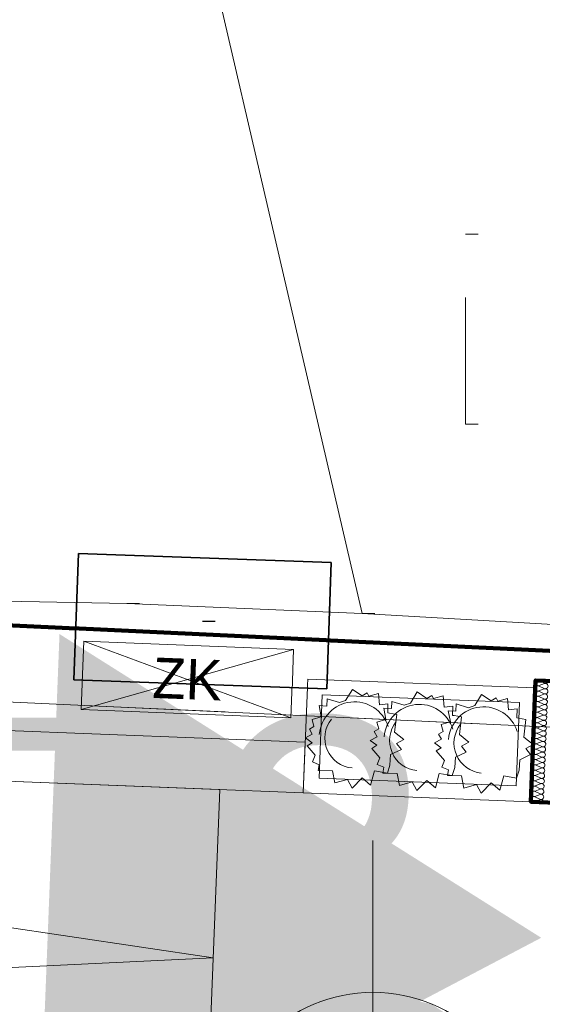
# Model space of a CAD drawing. Extents: x -134780 to 5540120, y 74663 to 5964901.
# Tile 38 of 84: x 5539577.98 to 5539580.04, y 5961349.55 to 5961353.44. Entities that reach past the tile are written whole.
import ezdxf
from ezdxf.lldxf.tags import DXFTag

# ---------------------------------------------------------------- set-up
doc = ezdxf.new("R2010")
doc.units = 0
doc.header["$MEASUREMENT"] = 0
doc.set_wipeout_variables(frame=1)
doc.linetypes.add('L_0_03', pattern=[1, 0.5, -0.5])
doc.linetypes.add('Wipeout_Contour', pattern=[1000, 0, -1000])
for name, color, linetype, lineweight in [('0_Nr_Pióra__7', 7, 'Continuous', 13), ('ARCH MAPA RUSINOWO_Nr_Pióra__60', 230, 'Continuous', 211), ('Arch opisy_Nr_Pióra__80', 3, 'Continuous', 211), ('Arch schody_Nr_Pióra__21', 7, 'Continuous', 9), ('Arch wyburzenia_Nr_Pióra__46', 5, 'Continuous', 13), ('arch wypelnienia_Nr_Pióra__118', 7, 'Continuous', 211), ('arch wypelnienia_Nr_Pióra__55', 214, 'Continuous', 25), ('GES_UrzadzeniaSiecElektroenergetyczna_P_Nr_Pióra__1', 7, 'Continuous', 25), ('ib_Nr_Pióra__7', 7, 'Continuous', 13), ('INWENT OPISY_Nr_Pióra__21', 7, 'Continuous', 9), ('INWENT RZĘDNE_Nr_Pióra__21', 7, 'Continuous', 9), ('INWENT WYPOSAŻENIE_Nr_Pióra__21', 7, 'Continuous', 9), ('mapa', 7, 'Continuous', 13), ('przewod_elektroenergetyczny_podziemny_Nr_Pióra__7', 7, 'Continuous', 13), ('trawnik_Nr_Pióra__7', 7, 'Continuous', 13), ('zasuwa_lub_zawor_Nr_Pióra__7', 7, 'Continuous', 13)]:
    doc.layers.add(name, color=color, linetype=linetype, lineweight=lineweight)
for name, color, linetype, lineweight, true_color in [('218_kontur_uzytku_gruntowego_Nr_Pióra__3', 7, 'Continuous', 18, 0xff6600), ('219_dzialka_ewidencyjna_Nr_Pióra__96', 7, 'Continuous', 13, 0x00d59f), ('Arch ocieplenie_Nr_Pióra__24', 7, 'Continuous', 9, 0x029e21), ('Arch wyposarzenie_Nr_Pióra__4', 7, 'Continuous', 9, 0x029e21)]:
    doc.layers.add(name, color=color, linetype=linetype, lineweight=lineweight, true_color=true_color)
for name, color, linetype in [('Arch ocieplenie', 7, 'Continuous'), ('GES_UrzadzeniaSiecElektroenergetyczna_P', 7, 'Continuous'), ('INWENT RZĘDNE', 7, 'Continuous')]:
    doc.layers.add(name, color=color, linetype=linetype)
doc.styles.add('GENERATED_STYLE_1', font='txt')
doc.styles.add('GENERATED_STYLE_2', font='txt')
tags = doc.linetypes.add('DASH', pattern=[15, 10, -5]).pattern_tags.tags
tags[6:7] = [DXFTag(74, 4), DXFTag(75, 0), DXFTag(340, '0'), DXFTag(46, 0.0), DXFTag(50, 0.0), DXFTag(44, 0.0), DXFTag(45, 0.0)]
tags[4:5] = [DXFTag(74, 4), DXFTag(75, 0), DXFTag(340, '0'), DXFTag(46, 0.0), DXFTag(50, 0.0), DXFTag(44, 0.0), DXFTag(45, 0.0)]

# ---------------------------------------------------------------- blocks, each defined once
blk = doc.blocks.new('Koty wysokościowe_21', base_point=(-134464.7001753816, 123618.296804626))
at = {"layer": 'INWENT RZĘDNE_Nr_Pióra__21', "linetype": 'Continuous'}
blk.add_hatch(color=256, dxfattribs=at).paths.add_polyline_path([(-134464.7001753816, 123618.296804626), (-133864.7001753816, 123618.296804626), (-133910.3724558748, 123847.9068640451), (-134040.4361066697, 124042.560873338), (-134235.0901159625, 124172.6245241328), (-134464.7001753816, 124218.296804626)], flags=0)
blk.add_line((-134464.7001753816, 122418.296804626), (-134464.7001753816, 124818.296804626), dxfattribs=at)
blk.add_circle((-134464.7001753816, 123618.296804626), 600.0000000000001, dxfattribs=at)
at = {"layer": 'INWENT RZĘDNE_Nr_Pióra__21', "insert": (-138238.1069016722, 123880.284992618), "char_height": 1200, "attachment_point": 7, "style": 'GENERATED_STYLE_1'}
blk.add_mtext('{85,73}', dxfattribs=at)
blk = doc.blocks.new('Izolacja cieplna 14_25', base_point=(-133772.0839865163, 125449.0567696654))
at = {"layer": 'Arch ocieplenie_Nr_Pióra__24', "linetype": 'Continuous'}
for p, q in [((-133788.2291080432, 125417.4826616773), (-133808.7540859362, 125409.5966727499)), ((-133808.0074430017, 125428.6982878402), (-133788.1606417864, 125419.2342567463)), ((-133787.413981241, 125438.3363223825), (-133807.938959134, 125430.4503334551)), ((-133807.1923161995, 125449.5519485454), (-133787.3455149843, 125440.0879174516)), ((-133809.637696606, 125386.9909664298), (-133789.7908953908, 125377.5269353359)), ((-133789.0442348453, 125396.6290009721), (-133809.5692127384, 125388.7430120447)), ((-133808.8225698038, 125407.844627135), (-133788.9757685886, 125398.3805960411)), ((-133811.2679502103, 125345.2836450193), (-133791.4211489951, 125335.8196139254)), ((-133790.6744884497, 125354.9216795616), (-133811.1994663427, 125347.0356906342)), ((-133810.4528234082, 125366.1373057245), (-133790.606022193, 125356.6732746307)), ((-133789.8593616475, 125375.7753402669), (-133810.3843395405, 125367.8893513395)), ((-133812.8982038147, 125303.5763236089), (-133793.0514025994, 125294.112292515)), ((-133792.304742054, 125313.2143581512), (-133812.829719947, 125305.3283692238)), ((-133812.0830770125, 125324.4299843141), (-133792.2362757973, 125314.9659532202)), ((-133791.4896152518, 125334.0680188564), (-133812.0145931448, 125326.182029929)), ((-133814.528457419, 125261.8690021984), (-133794.6816562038, 125252.4049711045)), ((-133793.9349956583, 125271.5070367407), (-133814.4599735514, 125263.6210478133)), ((-133813.7133306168, 125282.7226629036), (-133793.8665294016, 125273.2586318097)), ((-133793.1198688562, 125292.3606974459), (-133813.6448467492, 125284.4747085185)), ((-133795.5652492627, 125229.7997153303), (-133816.0902271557, 125221.9137264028)), ((-133815.3435842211, 125241.0153414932), (-133795.4967830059, 125231.5513103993)), ((-133794.7501224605, 125250.6533760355), (-133815.2751003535, 125242.7673871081)), ((-133797.195502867, 125188.0923939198), (-133817.72048076, 125180.2064049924)), ((-133816.9738378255, 125199.3080200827), (-133797.1270366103, 125189.8439889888)), ((-133796.3803760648, 125208.946054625), (-133816.9053539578, 125201.0600656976)), ((-133816.1587110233, 125220.1616807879), (-133796.3119098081, 125210.697649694)), ((-133798.8257564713, 125146.3850725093), (-133819.3507343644, 125138.4990835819)), ((-133818.6040914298, 125157.6006986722), (-133798.7572902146, 125148.1366675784)), ((-133798.0106296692, 125167.2387332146), (-133818.5356075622, 125159.3527442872)), ((-133817.7889646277, 125178.4543593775), (-133797.9421634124, 125168.9903282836)), ((-133800.4560100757, 125104.6777510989), (-133820.9809879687, 125096.7917621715)), ((-133820.2343450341, 125115.8933772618), (-133800.387543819, 125106.4293461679)), ((-133799.6408832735, 125125.5314118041), (-133820.1658611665, 125117.6454228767)), ((-133819.419218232, 125136.747037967), (-133799.5724170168, 125127.2830068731)), ((-133821.8645986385, 125074.1860558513), (-133802.0177974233, 125064.7220247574)), ((-133801.2711368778, 125083.8240903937), (-133821.7961147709, 125075.9381014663)), ((-133821.0494718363, 125095.0397165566), (-133801.2026706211, 125085.5756854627)), ((-133823.4948522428, 125032.4787344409), (-133803.6480510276, 125023.014703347)), ((-133802.9013904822, 125042.1167689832), (-133823.4263683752, 125034.2307800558)), ((-133822.6797254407, 125053.3323951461), (-133802.8329242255, 125043.8683640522)), ((-133802.08626368, 125062.9704296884), (-133822.611241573, 125055.084440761)), ((-133825.1251058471, 124990.7714130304), (-133805.278304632, 124981.3073819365)), ((-133804.5316440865, 125000.4094475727), (-133825.0566219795, 124992.5234586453)), ((-133824.309979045, 125011.6250737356), (-133804.4631778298, 125002.1610426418)), ((-133803.7165172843, 125021.263108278), (-133824.2414951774, 125013.3771193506)), ((-133805.3467708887, 124979.5557868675), (-133825.8717487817, 124971.6697979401))]:
    blk.add_line(p, q, dxfattribs=at)
for centre, start_param, end_param in [((-133812.6434176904, 125419.3140927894), 1.158003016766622, 5.125182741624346), ((-133811.8282908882, 125440.1677534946), 1.158003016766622, 5.125182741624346), ((-133784.3397845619, 125407.7652341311), 4.299595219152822, 8.266774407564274), ((-133783.5246577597, 125428.6188948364), 4.299595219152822, 8.266774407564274), ((-133782.7095447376, 125449.472100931), 4.299595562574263, 6.283185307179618), ((-133814.2736712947, 125377.6067713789), 1.158003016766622, 5.125182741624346), ((-133813.4585444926, 125398.4604320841), 1.158003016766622, 5.125182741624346), ((-133785.9700381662, 125366.0579127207), 4.299595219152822, 8.266774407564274), ((-133785.154911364, 125386.9115734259), 4.299595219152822, 8.266774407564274), ((-133815.9039248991, 125335.8994499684), 1.158003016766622, 5.125182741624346), ((-133815.0887980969, 125356.7531106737), 1.158003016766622, 5.125182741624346), ((-133786.7851649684, 125345.2042520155), 4.299595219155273, 8.266774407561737), ((-133817.5341785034, 125294.192128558), 1.158003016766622, 5.125182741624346), ((-133816.7190517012, 125315.0457892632), 1.158003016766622, 5.125182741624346), ((-133788.4154185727, 125303.496930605), 4.299595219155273, 8.266774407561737), ((-133787.6002917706, 125324.3505913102), 4.299595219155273, 8.266774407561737), ((-133819.1644321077, 125252.4848071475), 1.158003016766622, 5.125182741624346), ((-133818.3493053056, 125273.3384678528), 1.158003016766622, 5.125182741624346), ((-133790.045672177, 125261.7896091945), 4.299595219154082, 8.266774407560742), ((-133789.2305453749, 125282.6432698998), 4.299595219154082, 8.266774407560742), ((-133820.7946857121, 125210.7774857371), 1.158003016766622, 5.125182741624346), ((-133819.9795589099, 125231.6311464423), 1.158003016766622, 5.125182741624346), ((-133791.6759257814, 125220.0822877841), 4.299595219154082, 8.266774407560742), ((-133790.8607989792, 125240.9359484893), 4.299595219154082, 8.266774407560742), ((-133821.6098125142, 125189.9238250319), 1.158003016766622, 5.125182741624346), ((-133793.3061793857, 125178.3749663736), 4.299595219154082, 8.266774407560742), ((-133792.4910525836, 125199.2286270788), 4.299595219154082, 8.266774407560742), ((-133823.2400661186, 125148.2165036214), 1.158003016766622, 5.125182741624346), ((-133822.4249393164, 125169.0701643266), 1.158003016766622, 5.125182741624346), ((-133794.93643299, 125136.6676449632), 4.299595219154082, 8.266774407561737), ((-133794.1213061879, 125157.5213056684), 4.299595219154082, 8.266774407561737), ((-133824.8703197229, 125106.5091822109), 1.158003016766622, 5.12518274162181), ((-133824.0551929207, 125127.3628429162), 1.158003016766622, 5.125182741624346), ((-133796.5666865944, 125094.9603235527), 4.299595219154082, 8.266774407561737), ((-133795.7515597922, 125115.8139842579), 4.299595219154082, 8.266774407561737), ((-133826.5005733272, 125064.8018608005), 1.158003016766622, 5.12518274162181), ((-133825.6854465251, 125085.6555215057), 1.158003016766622, 5.12518274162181), ((-133797.3818133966, 125074.1066628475), 4.299595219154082, 8.266774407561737), ((-133828.1308269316, 125023.09453939), 1.158003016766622, 5.12518274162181), ((-133827.3157001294, 125043.9482000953), 1.158003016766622, 5.12518274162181), ((-133799.0120670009, 125032.399341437), 4.299595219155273, 8.266774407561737), ((-133798.1969401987, 125053.2530021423), 4.299595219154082, 8.266774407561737), ((-133829.7610805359, 124981.3872179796), 1.158003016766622, 5.12518274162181), ((-133828.9459537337, 125002.2408786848), 1.158003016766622, 5.12518274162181), ((-133800.6423206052, 124990.6920200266), 4.299595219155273, 8.266774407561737), ((-133799.8271938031, 125011.5456807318), 4.299595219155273, 8.266774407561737), ((-133801.4574474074, 124969.8383593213), 3.197442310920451e-14, 1.983589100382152)]:
    blk.add_ellipse(centre, major_axis=(10.62555921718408, -0.4153313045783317), ratio=0.981275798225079, start_param=start_param, end_param=end_param, dxfattribs=at)
blk = doc.blocks.new('mapa')
at = {"layer": '0_Nr_Pióra__7', "color": 252, "linetype": 'Continuous'}
for p, q in [((5539579.739, 5961352.589), (5539579.789, 5961352.589)), ((5539579.739, 5961351.839), (5539579.789, 5961351.839)), ((5539579.33, 5961351.09), (5539579.38, 5961351.09))]:
    blk.add_line(p, q, dxfattribs=at)
at = {"layer": 'Arch schody_Nr_Pióra__21', "color": 252, "linetype": 'Continuous'}
for p, q in [((5539579.996800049, 5961350.346236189), (5539580.014376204, 5961350.795892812)), ((5539579.172673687, 5961350.768747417), (5539579.159784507, 5961350.438999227)), ((5539579.952078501, 5961350.738282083), (5539579.172673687, 5961350.768747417)), ((5539579.93918932, 5961350.408533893), (5539579.952078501, 5961350.738282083)), ((5539579.097486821, 5961350.38138896), (5539570.653934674, 5961350.711430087)), ((5539578.74176498, 5961349.729785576), (5539572.652408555, 5961350.633313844)), ((5539578.767738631, 5961350.394278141), (5539572.652408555, 5961350.633313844)), ((5539579.097486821, 5961350.38138896), (5539579.105298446, 5961350.581236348)), ((5539579.159784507, 5961350.438999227), (5539579.93918932, 5961350.408533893)), ((5539578.720868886, 5961349.195193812), (5539578.767738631, 5961350.394278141)), ((5539579.097486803, 5961350.381388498), (5539579.996800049, 5961350.346236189)), ((5539578.74176498, 5961349.729785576), (5539572.60553881, 5961349.434229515))]:
    blk.add_line(p, q, dxfattribs=at)
at = {"layer": 'Arch wyburzenia_Nr_Pióra__46', "color": 252, "linetype": 'Continuous'}
for p, q in [((5539579.996800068, 5961350.346236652), (5539580.015547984, 5961350.825870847)), ((5539580.015547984, 5961350.825870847), (5539580.515166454, 5961350.806341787)), ((5539580.661292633, 5961350.320263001), (5539579.996800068, 5961350.346236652))]:
    blk.add_line(p, q, dxfattribs=at)
at = {"layer": 'Arch wyposarzenie_Nr_Pióra__4', "color": 252, "linetype": 'Continuous'}
for p, q in [((5539579.264903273, 5961350.746350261), (5539579.29202864, 5961350.790045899)), ((5539579.29202864, 5961350.790045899), (5539579.330225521, 5961350.764769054)), ((5539579.330225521, 5961350.764769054), (5539579.349509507, 5961350.776758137)), ((5539579.349509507, 5961350.776758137), (5539579.356595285, 5961350.764043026)), ((5539579.356595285, 5961350.764043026), (5539579.394508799, 5961350.774503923)), ((5539579.394508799, 5961350.774503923), (5539579.398757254, 5961350.729678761)), ((5539579.520784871, 5961350.736348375), (5539579.547910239, 5961350.780044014)), ((5539579.547910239, 5961350.780044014), (5539579.586107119, 5961350.754767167)), ((5539579.775066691, 5961350.726409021), (5539579.802192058, 5961350.770104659)), ((5539579.802192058, 5961350.770104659), (5539579.840388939, 5961350.744827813)), ((5539579.190109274, 5961350.724256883), (5539579.191950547, 5961350.752928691)), ((5539579.191950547, 5961350.752928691), (5539579.240227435, 5961350.737952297)), ((5539579.240227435, 5961350.737952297), (5539579.264903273, 5961350.746350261)), ((5539579.398757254, 5961350.729678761), (5539579.432123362, 5961350.733433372)), ((5539579.432123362, 5961350.733433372), (5539579.431041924, 5961350.697164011)), ((5539579.445990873, 5961350.714254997), (5539579.447832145, 5961350.742926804)), ((5539579.447832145, 5961350.742926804), (5539579.496109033, 5961350.727950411)), ((5539579.496109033, 5961350.727950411), (5539579.520784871, 5961350.736348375)), ((5539579.586107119, 5961350.754767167), (5539579.605391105, 5961350.766756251)), ((5539579.605391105, 5961350.766756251), (5539579.612476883, 5961350.754041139)), ((5539579.612476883, 5961350.754041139), (5539579.650390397, 5961350.764502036)), ((5539579.650390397, 5961350.764502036), (5539579.654638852, 5961350.719676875)), ((5539579.700272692, 5961350.704315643), (5539579.702113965, 5961350.73298745)), ((5539579.702113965, 5961350.73298745), (5539579.750390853, 5961350.718011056)), ((5539579.840388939, 5961350.744827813), (5539579.859672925, 5961350.756816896)), ((5539579.859672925, 5961350.756816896), (5539579.866758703, 5961350.744101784)), ((5539579.866758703, 5961350.744101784), (5539579.904672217, 5961350.754562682)), ((5539579.904672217, 5961350.754562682), (5539579.908920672, 5961350.709737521)), ((5539579.160421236, 5961350.725988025), (5539579.190109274, 5961350.724256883)), ((5539579.168432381, 5961350.681414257), (5539579.160421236, 5961350.725988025)), ((5539579.416302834, 5961350.715986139), (5539579.445990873, 5961350.714254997)), ((5539579.424313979, 5961350.67141237), (5539579.416302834, 5961350.715986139)), ((5539579.431041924, 5961350.697164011), (5539579.43791619, 5961350.696498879)), ((5539579.43791619, 5961350.696498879), (5539579.466892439, 5961350.691330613)), ((5539579.654638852, 5961350.719676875), (5539579.68800496, 5961350.723431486)), ((5539579.670584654, 5961350.706046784), (5539579.700272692, 5961350.704315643)), ((5539579.678595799, 5961350.661473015), (5539579.670584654, 5961350.706046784)), ((5539579.68800496, 5961350.723431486), (5539579.686923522, 5961350.687162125)), ((5539579.750390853, 5961350.718011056), (5539579.775066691, 5961350.726409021)), ((5539579.908920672, 5961350.709737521), (5539579.94228678, 5961350.713492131)), ((5539579.94228678, 5961350.713492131), (5539579.941205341, 5961350.677222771)), ((5539579.132742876, 5961350.670935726), (5539579.168432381, 5961350.681414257)), ((5539579.139658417, 5961350.644110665), (5539579.132742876, 5961350.670935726)), ((5539579.388624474, 5961350.660933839), (5539579.424313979, 5961350.67141237)), ((5539579.395540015, 5961350.634108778), (5539579.388624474, 5961350.660933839)), ((5539579.466892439, 5961350.691330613), (5539579.45841988, 5961350.621432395)), ((5539579.642906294, 5961350.650994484), (5539579.678595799, 5961350.661473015)), ((5539579.686923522, 5961350.687162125), (5539579.693797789, 5961350.686496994)), ((5539579.693797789, 5961350.686496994), (5539579.722774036, 5961350.681328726)), ((5539579.722774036, 5961350.681328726), (5539579.714301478, 5961350.611430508)), ((5539579.941205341, 5961350.677222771), (5539579.948079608, 5961350.676557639)), ((5539579.948079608, 5961350.676557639), (5539579.977055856, 5961350.671389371)), ((5539579.977055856, 5961350.671389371), (5539579.968583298, 5961350.601491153)), ((5539579.121741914, 5961350.633694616), (5539579.139658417, 5961350.644110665)), ((5539579.133301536, 5961350.613002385), (5539579.121741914, 5961350.633694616)), ((5539579.377623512, 5961350.62369273), (5539579.395540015, 5961350.634108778)), ((5539579.389183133, 5961350.603000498), (5539579.377623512, 5961350.62369273)), ((5539579.45841988, 5961350.621432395), (5539579.495469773, 5961350.592158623)), ((5539579.631905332, 5961350.613753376), (5539579.649821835, 5961350.624169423)), ((5539579.649821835, 5961350.624169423), (5539579.642906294, 5961350.650994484)), ((5539579.105973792, 5961350.598513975), (5539579.133301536, 5961350.613002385)), ((5539579.13211955, 5961350.579358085), (5539579.105973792, 5961350.598513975)), ((5539579.11282406, 5961350.567125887), (5539579.13211955, 5961350.579358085)), ((5539579.36185539, 5961350.588512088), (5539579.389183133, 5961350.603000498)), ((5539579.388001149, 5961350.569356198), (5539579.36185539, 5961350.588512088)), ((5539579.495469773, 5961350.592158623), (5539579.466530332, 5961350.576531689)), ((5539579.466530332, 5961350.576531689), (5539579.485074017, 5961350.552248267)), ((5539579.61613721, 5961350.578572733), (5539579.643464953, 5961350.593061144)), ((5539579.642282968, 5961350.559416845), (5539579.61613721, 5961350.578572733)), ((5539579.643464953, 5961350.593061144), (5539579.631905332, 5961350.613753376)), ((5539579.714301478, 5961350.611430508), (5539579.751351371, 5961350.582156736)), ((5539579.751351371, 5961350.582156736), (5539579.72241193, 5961350.566529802)), ((5539579.968583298, 5961350.601491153), (5539580.005633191, 5961350.572217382)), ((5539579.144746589, 5961350.529724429), (5539579.11282406, 5961350.567125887)), ((5539579.368705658, 5961350.557124), (5539579.388001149, 5961350.569356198)), ((5539579.400628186, 5961350.519722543), (5539579.368705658, 5961350.557124)), ((5539579.485074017, 5961350.552248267), (5539579.442820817, 5961350.532381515)), ((5539579.622987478, 5961350.547184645), (5539579.642282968, 5961350.559416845)), ((5539579.654910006, 5961350.509783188), (5539579.622987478, 5961350.547184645)), ((5539579.740955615, 5961350.542246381), (5539579.698702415, 5961350.522379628)), ((5539579.72241193, 5961350.566529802), (5539579.740955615, 5961350.542246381)), ((5539580.005633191, 5961350.572217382), (5539579.976693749, 5961350.556590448)), ((5539579.976693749, 5961350.556590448), (5539579.995237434, 5961350.532307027)), ((5539579.134252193, 5961350.503317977), (5539579.144746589, 5961350.529724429)), ((5539579.160596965, 5961350.492453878), (5539579.134252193, 5961350.503317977)), ((5539579.390133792, 5961350.493316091), (5539579.400628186, 5961350.519722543)), ((5539579.442820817, 5961350.532381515), (5539579.439909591, 5961350.491109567)), ((5539579.644415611, 5961350.483376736), (5539579.654910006, 5961350.509783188)), ((5539579.698702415, 5961350.522379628), (5539579.695791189, 5961350.48110768)), ((5539579.952984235, 5961350.512440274), (5539579.950073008, 5961350.471168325)), ((5539579.995237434, 5961350.532307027), (5539579.952984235, 5961350.512440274)), ((5539579.156607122, 5961350.469339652), (5539579.160596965, 5961350.492453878)), ((5539579.213120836, 5961350.468433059), (5539579.156607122, 5961350.469339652)), ((5539579.221847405, 5961350.420450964), (5539579.213120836, 5961350.468433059)), ((5539579.379128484, 5961350.468509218), (5539579.363506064, 5961350.41181167)), ((5539579.429894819, 5961350.459333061), (5539579.379128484, 5961350.468509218)), ((5539579.416478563, 5961350.482451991), (5539579.390133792, 5961350.493316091)), ((5539579.41248872, 5961350.459337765), (5539579.416478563, 5961350.482451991)), ((5539579.469002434, 5961350.458431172), (5539579.41248872, 5961350.459337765)), ((5539579.439909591, 5961350.491109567), (5539579.429894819, 5961350.459333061)), ((5539579.670760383, 5961350.472512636), (5539579.644415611, 5961350.483376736)), ((5539579.66677054, 5961350.449398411), (5539579.670760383, 5961350.472512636)), ((5539579.695791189, 5961350.48110768), (5539579.685776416, 5961350.449331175)), ((5539579.950073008, 5961350.471168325), (5539579.940058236, 5961350.43939182)), ((5539579.27232999, 5961350.434636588), (5539579.221847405, 5961350.420450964)), ((5539579.290198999, 5961350.400543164), (5539579.27232999, 5961350.434636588)), ((5539579.32998204, 5961350.440731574), (5539579.290198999, 5961350.400543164)), ((5539579.363506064, 5961350.41181167), (5539579.32998204, 5961350.440731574)), ((5539579.477729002, 5961350.410449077), (5539579.469002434, 5961350.458431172)), ((5539579.528211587, 5961350.424634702), (5539579.477729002, 5961350.410449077)), ((5539579.546080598, 5961350.390541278), (5539579.528211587, 5961350.424634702)), ((5539579.585863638, 5961350.430729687), (5539579.546080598, 5961350.390541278)), ((5539579.619387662, 5961350.401809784), (5539579.585863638, 5961350.430729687)), ((5539579.635010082, 5961350.458507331), (5539579.619387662, 5961350.401809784)), ((5539579.685776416, 5961350.449331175), (5539579.635010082, 5961350.458507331)), ((5539579.723284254, 5961350.448491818), (5539579.66677054, 5961350.449398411)), ((5539579.732010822, 5961350.400509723), (5539579.723284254, 5961350.448491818)), ((5539579.840145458, 5961350.420790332), (5539579.800362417, 5961350.380601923)), ((5539579.873669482, 5961350.391870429), (5539579.840145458, 5961350.420790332)), ((5539579.889291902, 5961350.448567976), (5539579.873669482, 5961350.391870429)), ((5539579.940058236, 5961350.43939182), (5539579.889291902, 5961350.448567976)), ((5539579.782493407, 5961350.414695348), (5539579.732010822, 5961350.400509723)), ((5539579.800362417, 5961350.380601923), (5539579.782493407, 5961350.414695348))]:
    blk.add_line(p, q, dxfattribs=at)
for centre, major_axis, start_param, end_param in [((5539579.300049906, 5961350.598642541), (-0.005568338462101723, -0.1424566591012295), 1.92753464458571, 4.652962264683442), ((5539579.555931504, 5961350.588640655), (-0.005568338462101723, -0.1424566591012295), 1.927534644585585, 4.652962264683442), ((5539579.810213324, 5961350.578701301), (-0.005568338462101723, -0.1424566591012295), 1.927534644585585, 4.652962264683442), ((5539579.300049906, 5961350.598642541), (-0.004661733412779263, -0.1192626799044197), 4.078422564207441, 6.243896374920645), ((5539579.555931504, 5961350.588640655), (-0.004661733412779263, -0.1192626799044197), 4.078422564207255, 6.243896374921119), ((5539579.810213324, 5961350.578701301), (-0.004661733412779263, -0.1192626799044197), 4.078422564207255, 6.243896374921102)]:
    blk.add_ellipse(centre, major_axis=major_axis, ratio=0.9820051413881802, start_param=start_param, end_param=end_param, dxfattribs=at)
at = {"layer": 'INWENT WYPOSAŻENIE_Nr_Pióra__21', "color": 252, "linetype": 'Continuous'}
blk.add_line((5539578.21968809, 5961350.710925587), (5539579.049054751, 5961350.678507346), dxfattribs=at)
at = {"layer": 'przewod_elektroenergetyczny_podziemny_Nr_Pióra__7', "color": 252, "linetype": 'Continuous', "flags": 128}
blk.add_lwpolyline([(5539580.54, 5961351.02), (5539579.33, 5961351.09)], dxfattribs=at)
at = {"layer": 'trawnik_Nr_Pióra__7', "color": 252, "linetype": 'L_0_03', "flags": 128}
blk.add_lwpolyline([(5539579.739, 5961351.839), (5539579.739, 5961352.589)], dxfattribs=at)
at = {"layer": 'Arch ocieplenie', "color": 252, "linetype": 'Continuous', "lineweight": 9, "xscale": 0.001, "yscale": 0.001, "zscale": 0.001}
blk.add_blockref('Izolacja cieplna 14_25', (5539580.065510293, 5961350.823917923), dxfattribs=at)
at = {"color": 252, "linetype": 'Wipeout_Contour', "lineweight": 0, "ltscale": 738203.9482761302}
blk.add_wipeout([(5539579.208420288, 5961351.292397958), (5539578.20902946, 5961351.327297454), (5539578.191579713, 5961350.82760204), (5539579.190970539, 5961350.792702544)], dxfattribs=at).dxf.layer = 'GES_UrzadzeniaSiecElektroenergetyczna_P'
at = {"layer": 'arch wypelnienia_Nr_Pióra__55', "linetype": 'Continuous'}
blk.add_hatch(color=252, dxfattribs=at).paths.add_polyline_path([(5539580.037664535, 5961349.808672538), (5539578.046653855, 5961348.760637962), (5539578.134534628, 5961351.008921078)], flags=0)
at = {"layer": '0_Nr_Pióra__7', "color": 252, "linetype": 'Continuous'}
blk.add_line((5539578.4, 5961351.13), (5539578.45, 5961351.13), dxfattribs=at)
at = {"layer": '218_kontur_uzytku_gruntowego_Nr_Pióra__3', "color": 252, "linetype": 'L_0_03', "flags": 128}
for points in [[(5539576.54, 5961351.11), (5539580.54, 5961350.92)], [(5539580.54, 5961350.92), (5539576.54, 5961351.11)]]:
    blk.add_lwpolyline(points, dxfattribs=at)
at = {"layer": '219_dzialka_ewidencyjna_Nr_Pióra__96', "color": 252, "linetype": 'Continuous', "flags": 128}
blk.add_lwpolyline([(5539576.54, 5961351.11), (5539580.54, 5961350.92)], dxfattribs=at)
at = {"layer": 'ARCH MAPA RUSINOWO_Nr_Pióra__60', "color": 252, "linetype": 'Continuous', "lineweight": 20, "flags": 128}
blk.add_lwpolyline([(5539576.54, 5961351.11), (5539580.54, 5961350.919999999)], dxfattribs=at)
at = {"layer": 'Arch opisy_Nr_Pióra__80', "linetype": 'DASH', "ltscale": 0.2}
blk.add_line((5539580.54, 5961350.919999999), (5539576.54, 5961351.11), dxfattribs=at)
at = {"layer": 'Arch schody_Nr_Pióra__21', "color": 252, "linetype": 'Continuous'}
for p, q in [((5539579.105298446, 5961350.581236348), (5539570.661746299, 5961350.911277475)), ((5539579.097486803, 5961350.381388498), (5539579.115062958, 5961350.831045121)), ((5539580.014376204, 5961350.795892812), (5539579.115062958, 5961350.831045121))]:
    blk.add_line(p, q, dxfattribs=at)
at = {"layer": 'arch wypelnienia_Nr_Pióra__118', "linetype": 'Continuous', "flags": 128}
blk.add_lwpolyline([(5539579.088503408, 5961327.108979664), (5539579.056085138, 5961326.279612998), (5539592.70566182, 5961325.746081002), (5539592.738079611, 5961326.575449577), (5539592.438309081, 5961326.587167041), (5539592.731244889, 5961334.081442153), (5539592.877268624, 5961337.808595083), (5539594.915375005, 5961337.728916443), (5539595.057323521, 5961341.359881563), (5539593.023003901, 5961341.435626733), (5539593.468662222, 5961352.947035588), (5539593.768433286, 5961352.935317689), (5539593.78718122, 5961353.414952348), (5539593.28756275, 5961353.434481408), (5539593.290535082, 5961353.510523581), (5539586.99, 5961353.68), (5539586.89, 5961350.36), (5539580.53, 5961350.62), (5539580.536283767, 5961350.808512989), (5539580.015547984, 5961350.825870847), (5539579.996800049, 5961350.346236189), (5539580.296571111, 5961350.334519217), (5539579.388274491, 5961327.097264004)], close=True, dxfattribs=at)
at = {"layer": 'GES_UrzadzeniaSiecElektroenergetyczna_P_Nr_Pióra__1', "color": 252, "linetype": 'Continuous'}
blk.add_line((5539578.7, 5961351.06), (5539578.75, 5961351.06), dxfattribs=at)
at = {"layer": 'GES_UrzadzeniaSiecElektroenergetyczna_P_Nr_Pióra__1', "color": 252, "linetype": 'Continuous', "flags": 128}
for points in [[(5539579.208420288, 5961351.292397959), (5539578.20902946, 5961351.327297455), (5539578.191579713, 5961350.827602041), (5539579.190970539, 5961350.792702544)], [(5539579.208420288, 5961351.292397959), (5539579.190970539, 5961350.792702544), (5539578.191579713, 5961350.827602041), (5539578.20902946, 5961351.327297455)]]:
    blk.add_lwpolyline(points, close=True, dxfattribs=at)
at = {"layer": 'ib_Nr_Pióra__7', "color": 252, "linetype": 'Continuous', "flags": 128}
blk.add_lwpolyline([(5539580.41, 5961347.74), (5539573.76, 5961348.04), (5539573.779045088, 5961348.406935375), (5539573.934000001, 5961348.406000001), (5539573.993, 5961350.511), (5539573.850214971, 5961350.515481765), (5539573.87, 5961350.93), (5539580.53, 5961350.62)], close=True, dxfattribs=at)
at = {"layer": 'INWENT WYPOSAŻENIE_Nr_Pióra__21', "color": 252, "linetype": 'Continuous'}
for p, q in [((5539578.230233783, 5961350.98071956), (5539578.21968809, 5961350.710925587)), ((5539578.230233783, 5961350.98071956), (5539579.049054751, 5961350.678507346)), ((5539579.059600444, 5961350.948301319), (5539578.230233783, 5961350.98071956)), ((5539579.059600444, 5961350.948301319), (5539578.21968809, 5961350.710925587)), ((5539579.049054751, 5961350.678507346), (5539579.059600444, 5961350.948301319))]:
    blk.add_line(p, q, dxfattribs=at)
at = {"layer": 'przewod_elektroenergetyczny_podziemny_Nr_Pióra__7', "color": 252, "linetype": 'Continuous', "flags": 128}
for points in [[(5539616.14, 5961379.68), (5539614.000000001, 5961380.46), (5539608.51, 5961379.92), (5539596.65, 5961378.38), (5539596.02, 5961378.1), (5539594.18, 5961373.84), (5539586.61, 5961372.51), (5539579.290000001, 5961368.12), (5539578.91, 5961360.38), (5539577.43, 5961359.27), (5539579.33, 5961351.09)], [(5539579.33, 5961351.09), (5539578.4, 5961351.13), (5539576.81, 5961351.16), (5539570.99, 5961351.550000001)]]:
    blk.add_lwpolyline(points, dxfattribs=at)
at = {"layer": 'trawnik_Nr_Pióra__7', "color": 252, "linetype": 'L_0_03', "flags": 128}
blk.add_lwpolyline([(5539573.55, 5961351.9), (5539573.27, 5961370.67), (5539573.14, 5961373.24), (5539582.04, 5961374.29), (5539588.07, 5961375.32), (5539595.34, 5961376.74), (5539597.08, 5961375.380000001), (5539596.86, 5961374.52), (5539593.12, 5961372), (5539592.36, 5961371.55), (5539586.53, 5961371.55), (5539580.81, 5961367.970000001), (5539580.92, 5961361.43), (5539580.87, 5961360.37), (5539580.54, 5961350.92), (5539580.53, 5961350.62), (5539573.87, 5961350.93)], close=True, dxfattribs=at)
at = {"layer": 'INWENT RZĘDNE', "color": 252, "xscale": 0.001, "yscale": 0.001, "zscale": 0.001}
blk.add_blockref('Koty wysokościowe_21', (5539579.372894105, 5961348.993157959), dxfattribs=at)
at = {"layer": 'INWENT OPISY_Nr_Pióra__21', "color": 252, "linetype": 'Continuous', "insert": (5539578.642836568, 5961350.911283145), "char_height": 0.16, "attachment_point": 2, "rotation": 357.7615651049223, "style": 'GENERATED_STYLE_2'}
blk.add_mtext('{ZK}', dxfattribs=at)

msp = doc.modelspace()

# ---------------------------------------------------------------- block references
at = {"layer": 'mapa', "color": 4, "lineweight": 40}
msp.add_blockref('mapa', (0, 0), dxfattribs=at)

# ---------------------------------------------------------------- next in the draw order: wipeouts: each hides what was drawn before it
msp.add_wipeout([(5539444.712994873, 5961266.962800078), (5539444.712994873, 5961415.462800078), (5539654.712994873, 5961415.462800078), (5539651.712994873, 5961412.412800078), (5539457.212994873, 5961412.412800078), (5539457.212994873, 5961270.012800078), (5539651.712994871, 5961270.012800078), (5539654.712994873, 5961266.962800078)]).dxf.layer = 'zasuwa_lub_zawor_Nr_Pióra__7'

doc.saveas('drawing.dxf')
